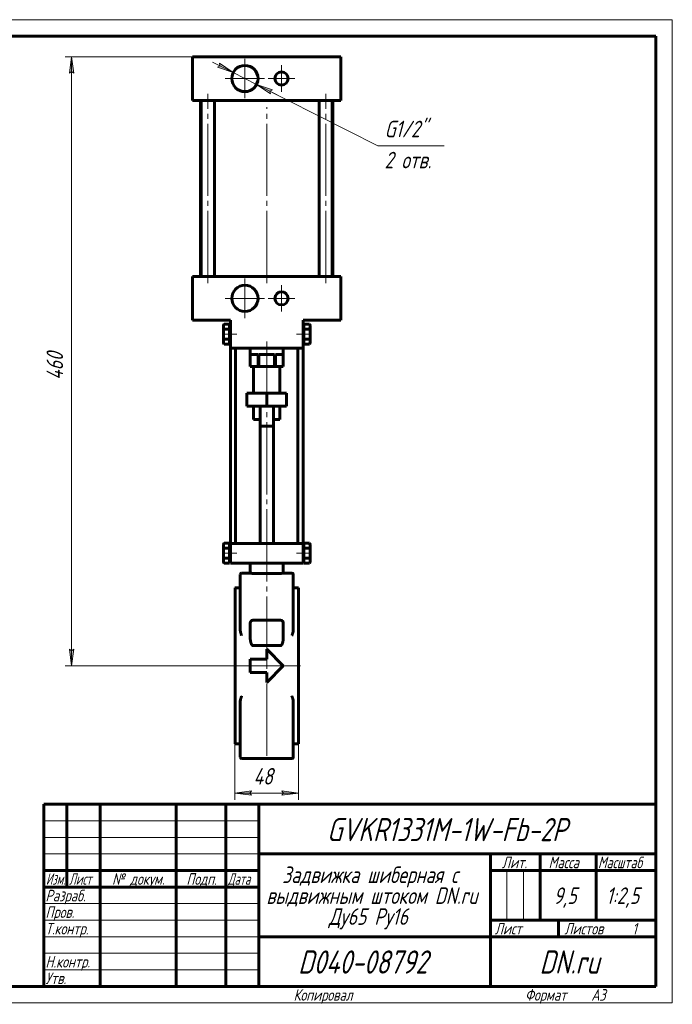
# Model space of a CAD drawing. Header units: millimetres. Extents: x 0 to 420, y 0 to 297.
# Tile 2 of 2: x 223 to 420, y 0 to 297. Entities that reach past the tile are written whole.
import ezdxf

# ---------------------------------------------------------------- set-up
doc = ezdxf.new("R2010")
doc.units = ezdxf.units.MM
for name, pattern in [('K5LT-1', [0]), ('K5LT_AXLED', [26.330873, 21.830873, -1.5, 1.5, -1.5]), ('K5LT_BASIC', [0]), ('K5LT_THIN', [0])]:
    doc.linetypes.add(name, pattern=pattern)
doc.layers.add('Системный слой', color=7, linetype='Continuous')
doc.layers.add('Системный слой (1)', color=251, linetype='Continuous', true_color=0x6c6c6c)
doc.styles.add('KDIMTEXTSTYLE', font='txt', dxfattribs={"width": 0.96, "oblique": 15, "height": 5})
doc.styles.add('KTEXTSTYLE', font='txt', dxfattribs={"width": 0.96, "height": 5})
doc.dimstyles.new('KDIMSTYLE (0.40)', dxfattribs={"dimtxt": 5, "dimasz": 1, "dimexe": 2, "dimexo": 0, "dimgap": 1, "dimtad": 1, "dimlfac": 2.5, "dimtxsty": 'KDIMTEXTSTYLE', "dimsah": 1, "dimcen": 0, "dimdle": 1, "dimadec": 0, "dimazin": 0, "dimtfac": 0.667, "dimtmove": 0, "dimatfit": 3, "dimfxl": 1, "dimtvp": 1, "dimtolj": 1, "dimtzin": 0, "dimarcsym": 0})

# ---------------------------------------------------------------- blocks, each defined once
blk = doc.blocks.new('D0')
at = {"layer": 'Системный слой (1)'}
for points in [[(176.87, 114.58), (181.14, 117.27), (176.32, 115.78), (177.05, 115.39)], [(113.89, 86.39), (118.71, 87.87), (117.98, 88.26), (118.16, 89.07)]]:
    blk.add_hatch(color=7, dxfattribs=at).paths.add_polyline_path(points)
at = {"layer": 'Системный слой (1)', "color": 7, "linetype": 'K5LT_THIN', "lineweight": 18, "true_color": 0xffffff}
for p, q in [((181.14, 117.27), (189.65, 121.17)), ((113.89, 86.39), (181.14, 117.27)), ((176.32, 115.78), (181.14, 117.27)), ((181.14, 117.27), (176.87, 114.58)), ((177.05, 115.39), (176.32, 115.78)), ((176.87, 114.58), (177.05, 115.39)), ((113.89, 86.39), (118.16, 89.07)), ((118.71, 87.87), (113.89, 86.39)), ((118.16, 89.07), (117.98, 88.26)), ((117.98, 88.26), (118.71, 87.87))]:
    blk.add_line(p, q, dxfattribs=at)
blk.add_wipeout([(191.65, 122.17), (191.65, 129.55), (204.32, 129.55), (204.32, 122.17)]).dxf.layer = 'Системный слой (1)'
blk.add_line((189.65, 121.17), (206.84, 121.17), dxfattribs=at)
at = {"layer": 'Системный слой (1)', "color": 7, "char_height": 5, "attachment_point": 1, "style": 'KTEXTSTYLE'}
for s, insert in [('\\fArial|b0|c204|p34;\\H5.0;\\W1.000;\\Q15;\\fGOST Type AU|b0|i0|c204|p34;\\Q15;\\W0.960;⌀', (191.65, 128.76)), ('\\fArial|b0|c204|p34;\\H5.0;\\W1.000;\\Q15;\\fGOST Type AU|b0|i0|c204|p34;\\Q15;\\W0.960;185', (194.95, 128.76))]:
    blk.add_mtext(s, dxfattribs=dict(at, insert=insert))
blk = doc.blocks.new('KDIMARROW_01')
at = {"layer": 'Системный слой'}
blk.add_hatch(color=0, dxfattribs=at).paths.add_polyline_path([(0, 0), (-5, 0.66), (-4.5, 0), (-5, -0.66)])
at = {"layer": 'Системный слой', "color": 0, "linetype": 'K5LT_THIN', "lineweight": 18}
for p, q in [((-4.5, 0), (-5, 0.66)), ((-5, 0.66), (0, 0)), ((0, 0), (-5, -0.66)), ((-5, -0.66), (-4.5, 0))]:
    blk.add_line(p, q, dxfattribs=at)
at = {"layer": 'Системный слой (1)', "color": 0, "linetype": 'K5LT_THIN', "lineweight": 18}
blk.add_line((147.52, 101.83), (147.12, 101.83), dxfattribs=at)
blk = doc.blocks.new('U12')
at = {"layer": 'Системный слой (1)', "color": 143, "linetype": 'K5LT_BASIC', "lineweight": 60, "true_color": 0x33acca}
for p, q in [((287.79, 125.43), (289.39, 125.43)), ((305.39, 125.43), (306.99, 125.43))]:
    blk.add_line(p, q, dxfattribs=at)
blk = doc.blocks.new('U13')
at = {"layer": 'Системный слой (1)', "color": 143, "linetype": 'K5LT_BASIC', "lineweight": 60, "true_color": 0x33acca}
for p, q in [((287.79, 78.23), (289.39, 78.23)), ((305.39, 78.23), (306.99, 78.23))]:
    blk.add_line(p, q, dxfattribs=at)
blk = doc.blocks.new('U14')
at = {"layer": 'Системный слой (1)', "color": 143, "linetype": 'K5LT_BASIC', "lineweight": 60, "true_color": 0x33acca}
for p, q in [((292.39, 129.86), (289.79, 129.86)), ((304.99, 129.86), (302.39, 129.86))]:
    blk.add_line(p, q, dxfattribs=at)
blk = doc.blocks.new('D5')
at = {"layer": 'Системный слой (1)'}
for points in [[(239.07, 280.83), (238.41, 285.83), (237.76, 280.83), (238.41, 281.33)], [(238.41, 101.83), (239.07, 106.83), (238.41, 106.33), (237.76, 106.83)]]:
    blk.add_hatch(color=7, dxfattribs=at).paths.add_polyline_path(points)
at = {"layer": 'Системный слой (1)', "color": 7, "linetype": 'K5LT_THIN', "lineweight": 18, "true_color": 0xffffff}
for p, q in [((281.96, 285.83), (236.41, 285.83)), ((237.76, 280.83), (238.41, 285.83)), ((238.41, 285.83), (239.07, 280.83)), ((238.41, 281.33), (237.76, 280.83)), ((239.07, 280.83), (238.41, 281.33)), ((238.41, 101.83), (237.76, 106.83)), ((237.76, 106.83), (238.41, 106.33)), ((238.41, 106.33), (239.07, 106.83)), ((239.07, 106.83), (238.41, 101.83)), ((287.79, 101.83), (236.41, 101.83))]:
    blk.add_line(p, q, dxfattribs=at)
blk.add_wipeout([(237.41, 188.15), (230.03, 188.15), (230.03, 199.04), (237.41, 199.04)]).dxf.layer = 'Системный слой (1)'
blk.add_line((238.41, 101.83), (238.41, 285.83), dxfattribs=at)
at = {"layer": 'Системный слой (1)', "color": 7, "insert": (230.83, 188.15), "char_height": 5, "attachment_point": 1, "rotation": 90, "style": 'KTEXTSTYLE'}
blk.add_mtext('\\fArial|b0|c204|p34;\\H5.0;\\W1.000;\\Q15;\\fGOST Type AU|b0|i0|c204|p34;\\Q15;\\W0.960;460', dxfattribs=at)
blk = doc.blocks.new('D6')
at = {"layer": 'Системный слой (1)', "color": 7, "linetype": 'K5LT_THIN', "lineweight": 18, "true_color": 0xffffff}
for p, q in [((287.79, 78.23), (287.79, 61.37)), ((306.99, 78.23), (306.99, 61.37))]:
    blk.add_line(p, q, dxfattribs=at)
blk.add_wipeout([(293.38, 64.37), (293.38, 71.75), (301.09, 71.75), (301.09, 64.37)]).dxf.layer = 'Системный слой (1)'
at = {"layer": 'Системный слой (1)'}
for points in [[(292.29, 63.37), (292.79, 64.02), (287.79, 63.37), (292.79, 62.71)], [(301.99, 62.71), (306.99, 63.37), (301.99, 64.02), (302.49, 63.37)]]:
    blk.add_hatch(color=7, dxfattribs=at).paths.add_polyline_path(points)
at = {"layer": 'Системный слой (1)', "color": 7, "linetype": 'K5LT_THIN', "lineweight": 18, "true_color": 0xffffff}
for p, q in [((287.79, 63.37), (292.79, 64.02)), ((292.79, 62.71), (287.79, 63.37)), ((287.79, 63.37), (306.99, 63.37)), ((292.79, 64.02), (292.29, 63.37)), ((292.29, 63.37), (292.79, 62.71)), ((302.49, 63.37), (301.99, 64.02)), ((301.99, 64.02), (306.99, 63.37)), ((306.99, 63.37), (301.99, 62.71)), ((301.99, 62.71), (302.49, 63.37))]:
    blk.add_line(p, q, dxfattribs=at)
at = {"layer": 'Системный слой (1)', "color": 7, "insert": (293.38, 70.95), "char_height": 5, "attachment_point": 1, "style": 'KTEXTSTYLE'}
blk.add_mtext('\\fArial|b0|c204|p34;\\H5.0;\\W1.000;\\Q15;\\fGOST Type AU|b0|i0|c204|p34;\\Q15;\\W0.960;48', dxfattribs=at)
blk = doc.blocks.new('D7')
at = {"layer": 'Системный слой (1)'}
for points in [[(287.26, 281.01), (283.1, 283.86), (283.25, 283.04), (282.5, 282.68)], [(298.34, 275.41), (299.09, 275.77), (294.33, 277.44), (298.49, 274.59)]]:
    blk.add_hatch(color=7, dxfattribs=at).paths.add_polyline_path(points)
at = {"layer": 'Системный слой (1)', "color": 7, "linetype": 'K5LT_THIN', "lineweight": 18, "true_color": 0xffffff}
for p, q in [((287.26, 281.01), (281.01, 284.17)), ((283.25, 283.04), (282.5, 282.68)), ((282.5, 282.68), (287.26, 281.01)), ((287.26, 281.01), (283.1, 283.86)), ((283.1, 283.86), (283.25, 283.04)), ((287.26, 281.01), (294.33, 277.44)), ((294.33, 277.44), (298.49, 274.59)), ((299.09, 275.77), (294.33, 277.44)), ((294.33, 277.44), (300.58, 274.28)), ((294.33, 277.44), (331, 258.89)), ((298.34, 275.41), (299.09, 275.77)), ((298.49, 274.59), (298.34, 275.41))]:
    blk.add_line(p, q, dxfattribs=at)
blk.add_wipeout([(333, 250.51), (333, 267.27), (348.37, 267.27), (348.37, 250.51)]).dxf.layer = 'Системный слой (1)'
blk.add_line((331, 258.89), (351.01, 258.89), dxfattribs=at)
at = {"layer": 'Системный слой (1)', "color": 7, "char_height": 5, "attachment_point": 1, "style": 'KTEXTSTYLE'}
for s, insert in [('\\fArial|b0|c204|p34;\\H5.0;\\W1.000;\\Q15;\\fGOST Type AU|b0|i0|c204|p34;\\Q15;\\W0.960;G1/2"', (333, 266.48)), ('\\fArial|b0|c204|p34;\\H5.0;\\W1.000;\\Q15;\\fGOST Type AU|b0|i0|c204|p34;\\Q15;\\W0.960;2 отв.', (333, 257.1))]:
    blk.add_mtext(s, dxfattribs=dict(at, insert=insert))
blk = doc.blocks.new('U15')
at = {"layer": 'Системный слой (1)', "color": 30, "linetype": 'K5LT_AXLED', "lineweight": 18, "true_color": 0xff8000}
for q in [(290.79, 218.79), (284.83, 212.83), (296.75, 212.83), (290.79, 206.87)]:
    blk.add_line((290.79, 212.83), q, dxfattribs=at)
blk = doc.blocks.new('U16')
at = {"layer": 'Системный слой (1)', "color": 30, "linetype": 'K5LT_AXLED', "lineweight": 18, "true_color": 0xff8000}
for q in [(290.79, 285.19), (284.83, 279.23), (296.75, 279.23), (290.79, 273.27)]:
    blk.add_line((290.79, 279.23), q, dxfattribs=at)
blk = doc.blocks.new('U17')
at = {"layer": 'Системный слой (1)', "color": 30, "linetype": 'K5LT_AXLED', "lineweight": 18, "true_color": 0xff8000}
for q in [(301.86, 216.83), (297.86, 212.83), (305.86, 212.83), (301.86, 208.83)]:
    blk.add_line((301.86, 212.83), q, dxfattribs=at)
blk = doc.blocks.new('U18')
at = {"layer": 'Системный слой (1)', "color": 30, "linetype": 'K5LT_AXLED', "lineweight": 18, "true_color": 0xff8000}
for q in [(301.86, 283.23), (297.86, 279.23), (305.86, 279.23), (301.86, 275.23)]:
    blk.add_line((301.86, 279.23), q, dxfattribs=at)
blk = doc.blocks.new('U19')
at = {"color": 7, "linetype": 'K5LT_THIN', "lineweight": 18, "true_color": 0xffffff}
for p, q in [((0, 297), (420, 297)), ((420, 297), (420, 0)), ((230, 55), (295, 55)), ((230, 50), (295, 50)), ((230, 45), (295, 45)), ((369.96, 25), (369.96, 40)), ((374.98, 25), (374.98, 40)), ((230, 30), (295, 30)), ((230, 25), (295, 25)), ((230, 20), (295, 20)), ((230, 15), (295, 15)), ((230, 10), (295, 10)), ((420, 0), (0, 0))]:
    blk.add_line(p, q, dxfattribs=at)
at = {"color": 143, "linetype": 'K5LT_BASIC', "lineweight": 60, "true_color": 0x33acca}
for p, q in [((20, 292), (415, 292)), ((415, 292), (415, 5)), ((230, 60), (415, 60)), ((230, 5), (230, 60)), ((237, 35), (237, 60)), ((247, 5), (247, 60)), ((270, 5), (270, 60)), ((285, 5), (285, 60)), ((295, 5), (295, 60)), ((295, 45), (415, 45)), ((365, 5), (365, 45)), ((380, 25), (380, 45)), ((397, 25), (397, 45)), ((230, 40), (295, 40)), ((365, 40), (380, 40)), ((380, 40), (415, 40)), ((230, 35), (295, 35)), ((365, 25), (415, 25)), ((385.57, 20), (385.57, 25)), ((295, 20), (365, 20)), ((365, 20), (415, 20)), ((415, 5), (20, 5))]:
    blk.add_line(p, q, dxfattribs=at)
at = {"color": 7, "attachment_point": 1, "style": 'KTEXTSTYLE'}
for s, insert, char_height in [('\\fArial|b0|c204|p34;\\H5.0;\\W1.000;\\Q15;\\fGOST Type AU|b0|i0|c204|p34;\\Q15;\\W0.960;\\H7.00;GVKR1331M-1W-Fb-2P', (315.57, 55.86), 7), ('\\fArial|b0|c204|p34;\\H5.0;\\W1.000;\\Q15;\\fGOST Type AU|b0|i0|c204|p34;\\Q15;\\W0.960;Задвижка шиберная с', (302.04, 41.21), 5), ('\\fArial|b0|c204|p34;\\H5.0;\\W1.000;\\Q15;\\fGOST Type AU|b0|i0|c204|p34;\\Q15;\\W0.960;\\H3.50;Лит.', (368.47, 44.18), 3.5), ('\\fArial|b0|c204|p34;\\H5.0;\\W1.000;\\Q15;\\fGOST Type AU|b0|i0|c204|p34;\\Q15;\\W0.960;\\H3.50;Масса', (382.58, 44.18), 3.5), ('\\fArial|b0|c204|p34;\\H5.0;\\W1.000;\\Q15;\\fGOST Type AU|b0|i0|c204|p34;\\Q15;\\W0.926;\\H3.50;Масштаб', (397.52, 44.18), 3.5), ('\\fArial|b0|c204|p34;\\H5.0;\\W1.000;\\Q15;\\fGOST Type AU|b0|i0|c204|p34;\\Q15;\\W0.786;\\H3.50;Изм.', (230.62, 39.18), 3.5), ('\\fArial|b0|c204|p34;\\H5.0;\\W1.000;\\Q15;\\fGOST Type AU|b0|i0|c204|p34;\\Q15;\\W0.800;\\H3.50;Лист', (237.61, 39.18), 3.5), ('\\fArial|b0|c204|p34;\\H5.0;\\W1.000;\\Q15;\\fGOST Type AU|b0|i0|c204|p34;\\Q15;\\W0.960;\\H3.50;№ докум.', (250.63, 39.18), 3.5), ('\\fArial|b0|c204|p34;\\H5.0;\\W1.000;\\Q15;\\fGOST Type AU|b0|i0|c204|p34;\\Q15;\\W0.960;\\H3.50;Подп.', (273.1, 39.18), 3.5), ('\\fArial|b0|c204|p34;\\H5.0;\\W1.000;\\Q15;\\fGOST Type AU|b0|i0|c204|p34;\\Q15;\\W0.800;\\H3.50;Дата', (285.61, 39.18), 3.5), ('\\fArial|b0|c204|p34;\\H5.0;\\W1.000;\\Q15;\\fGOST Type AU|b0|i0|c204|p34;\\Q15;\\W0.960;\\H3.50;Разраб.', (230.5, 34.18), 3.5), ('\\fArial|b0|c204|p34;\\H5.0;\\W1.000;\\Q15;\\fGOST Type AU|b0|i0|c204|p34;\\Q15;\\W0.960;выдвижным штоком DN.ru', (297.27, 34.9), 5), ('\\fArial|b0|c204|p34;\\H5.0;\\W1.000;\\Q15;\\fGOST Type AU|b0|i0|c204|p34;\\Q15;\\W0.960;9,5', (384.08, 34.9), 5), ('\\fArial|b0|c204|p34;\\H5.0;\\W1.000;\\Q15;\\fGOST Type AU|b0|i0|c204|p34;\\Q15;\\W0.960;{\\c16737820;1:2,5}', (400, 34.9), 5), ('\\fArial|b0|c204|p34;\\H5.0;\\W1.000;\\Q15;\\fGOST Type AU|b0|i0|c204|p34;\\Q15;\\W0.960;\\H3.50;Пров.', (230.5, 29.18), 3.5), ('\\fArial|b0|c204|p34;\\H5.0;\\W1.000;\\Q15;\\fGOST Type AU|b0|i0|c204|p34;\\Q15;\\W0.960;Ду65 Ру16', (316.13, 28.59), 5), ('\\fArial|b0|c204|p34;\\H5.0;\\W1.000;\\Q15;\\fGOST Type AU|b0|i0|c204|p34;\\Q15;\\W0.960;\\H3.50;Т.контр.', (230.5, 24.18), 3.5), ('\\fArial|b0|c204|p34;\\H5.0;\\W1.000;\\Q15;\\fGOST Type AU|b0|i0|c204|p34;\\Q15;\\W0.960;\\H3.50;Лист', (366.32, 24.18), 3.5), ('\\fArial|b0|c204|p34;\\H5.0;\\W1.000;\\Q15;\\fGOST Type AU|b0|i0|c204|p34;\\Q15;\\W0.960;\\H3.50;Листов', (387.36, 24.18), 3.5), ('\\fArial|b0|c204|p34;\\H5.0;\\W1.000;\\Q15;\\fGOST Type AU|b0|i0|c204|p34;\\Q15;\\W0.960;\\H3.50;1', (407.91, 24.18), 3.5), ('\\fArial|b0|c204|p34;\\H5.0;\\W1.000;\\Q15;\\fGOST Type AU|b0|i0|c204|p34;\\Q15;\\W0.960;\\H7.00;D040-08792', (306.87, 15.86), 7), ('\\fArial|b0|c204|p34;\\H5.0;\\W1.000;\\Q15;\\fGOST Type AU|b0|i0|c204|p34;\\Q15;\\W0.960;\\H7.00;DN.ru', (379.84, 15.86), 7), ('\\fArial|b0|c204|p34;\\H5.0;\\W1.000;\\Q15;\\fGOST Type AU|b0|i0|c204|p34;\\Q15;\\W0.960;\\H3.50;Н.контр.', (230.5, 14.18), 3.5), ('\\fArial|b0|c204|p34;\\H5.0;\\W1.000;\\Q15;\\fGOST Type AU|b0|i0|c204|p34;\\Q15;\\W0.960;\\H3.50;Утв.', (230.5, 9.18), 3.5), ('\\fArial|b0|c204|p34;\\H5.0;\\W1.000;\\Q15;\\fGOST Type AU|b0|i0|c204|p34;\\Q15;\\W0.960;\\H3.50;Копировал', (305.5, 4.18), 3.5), ('\\fArial|b0|c204|p34;\\H5.0;\\W1.000;\\Q15;\\fGOST Type AU|b0|i0|c204|p34;\\Q15;\\W0.960;\\H3.50;Формат', (375.5, 4.18), 3.5), ('\\fArial|b0|c204|p34;\\H5.0;\\W1.000;\\Q15;\\fGOST Type AU|b0|i0|c204|p34;\\Q15;\\W0.960;\\H3.50;A3', (395.5, 4.18), 3.5)]:
    blk.add_mtext(s, dxfattribs=dict(at, insert=insert, char_height=char_height))

msp = doc.modelspace()

# ---------------------------------------------------------------- linework, layer by layer
at = {"layer": 'Системный слой (1)', "color": 143, "linetype": 'K5LT_BASIC', "lineweight": 60, "true_color": 0x33acca}
for p, q in [((274.9947, 285.826), (278.9947, 285.826)), ((274.9947, 272.626), (274.9947, 285.826)), ((278.9947, 285.826), (315.7947, 285.826)), ((315.7947, 285.826), (319.7947, 285.826)), ((319.7947, 272.626), (319.7947, 285.826)), ((278.9947, 272.626), (274.9947, 272.626)), ((277.3947, 219.426), (277.3947, 272.626)), ((277.5756, 219.426), (277.5756, 272.626)), ((278.9947, 272.626), (315.7947, 272.626)), ((281.5756, 219.426), (281.5756, 272.626)), ((313.2138, 219.426), (313.2138, 272.626)), ((319.7947, 272.626), (315.7947, 272.626)), ((317.2138, 219.426), (317.2138, 272.626)), ((317.3947, 219.426), (317.3947, 272.626)), ((274.9947, 206.226), (274.9947, 219.426)), ((274.9947, 219.426), (278.9947, 219.426)), ((278.9947, 219.426), (315.7947, 219.426)), ((315.7947, 219.426), (319.7947, 219.426)), ((319.7947, 206.226), (319.7947, 219.426)), ((278.9947, 206.226), (274.9947, 206.226)), ((278.9947, 206.226), (286.3947, 206.226)), ((286.3947, 197.826), (286.3947, 206.226)), ((308.3947, 197.826), (308.3947, 206.226)), ((308.3947, 206.226), (315.7947, 206.226)), ((319.7947, 206.226), (315.7947, 206.226)), ((284.5069, 205.0282), (284.2747, 204.626)), ((284.2747, 204.626), (284.2747, 204.2776)), ((284.2747, 204.2776), (284.2747, 202.026)), ((286.1547, 205.0282), (284.5069, 205.0282)), ((286.1547, 203.5271), (284.5069, 203.5271)), ((286.1547, 205.0282), (286.1547, 204.2776)), ((286.3947, 204.626), (286.1547, 204.626)), ((286.1547, 204.2776), (286.1547, 203.5271)), ((286.1547, 203.5271), (286.1547, 202.026)), ((308.3947, 204.626), (308.6347, 204.626)), ((308.6347, 205.0282), (308.6347, 204.2776)), ((308.6347, 205.0282), (310.2825, 205.0282)), ((308.6347, 204.2776), (308.6347, 203.5271)), ((308.6347, 203.5271), (308.6347, 202.026)), ((308.6347, 203.5271), (310.2825, 203.5271)), ((310.2825, 205.0282), (310.5147, 204.626)), ((310.5147, 204.626), (310.5147, 204.2776)), ((310.5147, 204.2776), (310.5147, 202.026)), ((284.2747, 202.026), (284.2747, 199.7743)), ((284.2747, 199.7743), (284.2747, 199.426)), ((284.5069, 199.0237), (284.2747, 199.426)), ((286.1547, 200.5249), (284.5069, 200.5249)), ((286.1547, 202.026), (286.1547, 200.5249)), ((286.1547, 200.5249), (286.1547, 199.7743)), ((286.1547, 199.7743), (286.1547, 199.0237)), ((286.3947, 199.426), (286.1547, 199.426)), ((308.3947, 199.426), (308.6347, 199.426)), ((308.6347, 202.026), (308.6347, 200.5249)), ((308.6347, 200.5249), (310.2825, 200.5249)), ((308.6347, 200.5249), (308.6347, 199.7743)), ((308.6347, 199.7743), (308.6347, 199.0237)), ((310.2825, 199.0237), (310.5147, 199.426)), ((310.5147, 202.026), (310.5147, 199.7743)), ((310.5147, 199.7743), (310.5147, 199.426)), ((286.1547, 199.0237), (284.5069, 199.0237)), ((286.3947, 138.826), (286.3947, 197.826)), ((287.9947, 197.826), (286.3947, 197.826)), ((287.9947, 138.826), (287.9947, 197.826)), ((287.9947, 197.826), (306.7947, 197.826)), ((292.3947, 192.226), (292.3947, 197.826)), ((302.3947, 192.226), (302.3947, 197.826)), ((306.7947, 138.826), (306.7947, 197.826)), ((306.7947, 197.826), (308.3947, 197.826)), ((308.3947, 138.826), (308.3947, 197.826)), ((308.6347, 199.0237), (310.2825, 199.0237)), ((292.3968, 192.226), (292.3968, 195.826)), ((292.3968, 195.826), (294.7716, 195.826)), ((294.7716, 192.226), (294.7716, 195.826)), ((295.0198, 195.826), (297.3947, 195.826)), ((295.0198, 192.226), (295.0198, 195.826)), ((297.3947, 195.826), (299.7696, 195.826)), ((299.7696, 192.226), (299.7696, 195.826)), ((300.0178, 195.826), (302.3926, 195.826)), ((300.0178, 192.226), (300.0178, 195.826)), ((302.3926, 192.226), (302.3926, 195.826)), ((292.3947, 192.226), (292.3968, 192.226)), ((292.3968, 192.226), (294.7716, 192.226)), ((293.3947, 184.226), (293.3947, 192.226)), ((294.7716, 192.226), (295.0198, 192.226)), ((295.0198, 192.226), (299.7696, 192.226)), ((299.7696, 192.226), (300.0178, 192.226)), ((300.0178, 192.226), (302.3926, 192.226)), ((301.3947, 184.226), (301.3947, 192.226)), ((302.3926, 192.226), (302.3947, 192.226)), ((291.3947, 180.226), (291.3947, 184.226)), ((291.3947, 184.226), (297.3947, 184.226)), ((297.3947, 180.226), (297.3947, 184.226)), ((297.3947, 184.226), (303.3947, 184.226)), ((303.3947, 180.226), (303.3947, 184.226)), ((291.3947, 180.226), (297.3947, 180.226)), ((293.3947, 176.226), (293.3947, 180.226)), ((295.3947, 174.226), (295.3947, 180.226)), ((297.3947, 180.226), (303.3947, 180.226)), ((299.3947, 174.226), (299.3947, 180.226)), ((301.3947, 176.226), (301.3947, 180.226)), ((293.3947, 176.226), (295.3947, 176.226)), ((299.3947, 176.226), (301.3947, 176.226)), ((295.3947, 138.826), (295.3947, 174.226)), ((299.3947, 174.226), (295.3947, 174.226)), ((299.3947, 138.826), (299.3947, 174.226)), ((284.5069, 138.8282), (284.2747, 138.426)), ((284.2747, 138.426), (284.2747, 138.0776)), ((284.2747, 138.0776), (284.2747, 135.826)), ((286.1547, 138.8282), (284.5069, 138.8282)), ((286.1547, 137.3271), (284.5069, 137.3271)), ((286.1547, 138.8282), (286.1547, 138.0776)), ((286.3947, 138.426), (286.1547, 138.426)), ((286.1547, 138.0776), (286.1547, 137.3271)), ((286.1547, 137.3271), (286.1547, 135.826)), ((286.3947, 132.826), (286.3947, 138.826)), ((287.9947, 138.826), (286.3947, 138.826)), ((287.9947, 138.826), (306.7947, 138.826)), ((306.7947, 138.826), (308.3947, 138.826)), ((308.3947, 132.826), (308.3947, 138.826)), ((308.3947, 138.426), (308.6347, 138.426)), ((308.6347, 138.8282), (310.2825, 138.8282)), ((308.6347, 138.8282), (308.6347, 138.0776)), ((308.6347, 138.0776), (308.6347, 137.3271)), ((308.6347, 137.3271), (308.6347, 135.826)), ((308.6347, 137.3271), (310.2825, 137.3271)), ((310.2825, 138.8282), (310.5147, 138.426)), ((310.5147, 138.426), (310.5147, 138.0776)), ((310.5147, 138.0776), (310.5147, 135.826)), ((284.2747, 135.826), (284.2747, 133.5743)), ((286.1547, 134.3249), (284.5069, 134.3249)), ((286.1547, 135.826), (286.1547, 134.3249)), ((286.1547, 134.3249), (286.1547, 133.5743)), ((308.6347, 135.826), (308.6347, 134.3249)), ((308.6347, 134.3249), (308.6347, 133.5743)), ((308.6347, 134.3249), (310.2825, 134.3249)), ((310.5147, 135.826), (310.5147, 133.5743)), ((284.2747, 133.5743), (284.2747, 133.226)), ((284.5069, 132.8237), (284.2747, 133.226)), ((286.1547, 132.8237), (284.5069, 132.8237)), ((286.1547, 133.5743), (286.1547, 132.8237)), ((286.3947, 133.226), (286.1547, 133.226)), ((286.3947, 132.826), (308.3947, 132.826)), ((292.3947, 132.826), (292.3947, 129.8532)), ((302.3947, 132.826), (302.3947, 129.8532)), ((308.3947, 133.226), (308.6347, 133.226)), ((308.6347, 133.5743), (308.6347, 132.8237)), ((308.6347, 132.8237), (310.2825, 132.8237)), ((310.2825, 132.8237), (310.5147, 133.226)), ((310.5147, 133.5743), (310.5147, 133.226)), ((289.3947, 127.7061), (289.3947, 129.4634)), ((289.3947, 119.2208), (289.3947, 129.4634)), ((301.5947, 129.757), (293.1947, 129.757)), ((305.3947, 119.2208), (305.3947, 129.4634)), ((305.3947, 129.0067), (305.3947, 129.4634)), ((287.7947, 125.426), (287.7947, 78.226)), ((289.3947, 125.426), (289.3947, 127.7061)), ((306.9947, 125.426), (306.9947, 78.226)), ((289.3947, 115.6609), (289.3947, 119.2208)), ((305.3947, 115.6609), (305.3947, 119.2208)), ((289.3947, 112.5327), (289.3947, 115.6609)), ((292.3947, 114.6051), (292.3947, 110.3676)), ((293.1947, 115.575), (301.5947, 115.575)), ((302.3947, 114.6051), (302.3947, 110.3676)), ((305.3947, 112.5327), (305.3947, 115.6609)), ((293.1947, 107.9186), (301.5947, 107.9186)), ((297.3947, 106.826), (297.3947, 103.826)), ((297.3947, 106.826), (302.3947, 101.826)), ((292.3947, 103.826), (292.3947, 99.826)), ((292.3947, 103.826), (297.3947, 103.826)), ((302.3947, 101.826), (297.3947, 96.826)), ((292.3947, 99.826), (297.3947, 99.826)), ((297.3947, 99.826), (297.3947, 96.826)), ((289.3947, 87.991), (289.3947, 91.1193)), ((305.3947, 87.991), (305.3947, 91.1193)), ((289.3947, 84.4311), (289.3947, 87.991)), ((305.3947, 84.4311), (305.3947, 87.991)), ((289.3947, 74.1885), (289.3947, 84.4311)), ((305.3947, 74.1885), (305.3947, 84.4311)), ((289.3947, 75.9459), (289.3947, 78.226)), ((289.3947, 74.1885), (289.3947, 75.9459)), ((305.3947, 74.1885), (305.3947, 74.6452)), ((304.9947, 73.7885), (289.7947, 73.7885))]:
    msp.add_line(p, q, dxfattribs=at)
at = {"layer": 'Системный слой (1)', "color": 30, "linetype": 'K5LT_AXLED', "lineweight": 18, "true_color": 0xff8000}
for p, q in [((297.3947, 217.426), (297.3947, 270.626)), ((297.3947, 74.6169), (297.3947, 199.826)), ((310.6347, 202.026), (306.3947, 202.026)), ((310.6347, 135.826), (306.3947, 135.826)), ((285.7947, 101.826), (308.9947, 101.826)), ((285.7947, 101.826), (308.9947, 101.826))]:
    msp.add_line(p, q, dxfattribs=at)
at = {"layer": 'Системный слой (1)', "color": 143, "linetype": 'K5LT_BASIC', "lineweight": 60, "true_color": 0x33acca}
for centre, radius in [((290.7947, 279.226), 3.96), ((301.8576, 279.226), 2), ((290.7947, 212.826), 3.96), ((301.8576, 212.826), 2)]:
    msp.add_circle(centre, radius, dxfattribs=at)
for centre, radius, start, end in [((289.7947, 129.4634), 0.4, 90, 180), ((304.9947, 129.4634), 0.4, 0, 90), ((304.9947, 129.4634), 0.4, 0, 90), ((293.1947, 114.775), 0.8, 90, 131.073503), ((301.5947, 114.775), 0.8, 48.926497, 90), ((289.7947, 74.1885), 0.4, 180, 270), ((304.9947, 74.1885), 0.4, 270, 0), ((304.9947, 74.1885), 0.4, 291.034711, 0)]:
    msp.add_arc(centre, radius, start, end, dxfattribs=at)
for points, knots in [([(284.5069, 205.0282), (284.476, 204.9747), (284.4301, 204.8883), (284.3762, 204.7666), (284.3409, 204.6713), (284.3118, 204.5732), (284.2888, 204.4682), (284.2768, 204.367), (284.2747, 204.3016), (284.2747, 204.2776)], [0, 0, 0, 0, 2.19292398, 3.51825832, 4.90426476, 6.00979902, 7.4227334, 9.05858362, 10, 10, 10, 10]), ([(284.2747, 204.2776), (284.2747, 204.2316), (284.2802, 204.1427), (284.3043, 204.0073), (284.3384, 203.8898), (284.3996, 203.7275), (284.4574, 203.6128), (284.5069, 203.5271)], [0, 0, 0, 0, 1.44740223, 2.79972062, 4.28007379, 5.18836903, 8, 8, 8, 8]), ([(310.2825, 205.0282), (310.3134, 204.9747), (310.3593, 204.8883), (310.4133, 204.7666), (310.4485, 204.6713), (310.4776, 204.5732), (310.5006, 204.4682), (310.5126, 204.367), (310.5147, 204.3016), (310.5147, 204.2776)], [0, 0, 0, 0, 2.19292398, 3.51825832, 4.90426476, 6.00979902, 7.4227334, 9.05858362, 10, 10, 10, 10]), ([(310.5147, 204.2776), (310.5147, 204.2316), (310.5092, 204.1427), (310.4851, 204.0073), (310.451, 203.8898), (310.3898, 203.7275), (310.332, 203.6128), (310.2825, 203.5271)], [0, 0, 0, 0, 1.44740223, 2.79972062, 4.28007379, 5.18836903, 8, 8, 8, 8]), ([(284.5069, 200.5249), (284.476, 200.4713), (284.4301, 200.3849), (284.3762, 200.2633), (284.3409, 200.168), (284.3118, 200.0698), (284.2888, 199.9649), (284.2768, 199.8637), (284.2747, 199.7982), (284.2747, 199.7743)], [0, 0, 0, 0, 2.19292398, 3.51825832, 4.90426476, 6.00979902, 7.4227334, 9.05858362, 10, 10, 10, 10]), ([(284.2747, 199.7743), (284.2747, 199.7283), (284.2802, 199.6394), (284.3043, 199.504), (284.3384, 199.3864), (284.3996, 199.2241), (284.4574, 199.1095), (284.5069, 199.0237)], [0, 0, 0, 0, 1.44740223, 2.79972062, 4.28007379, 5.18836903, 8, 8, 8, 8]), ([(310.2825, 200.5249), (310.3134, 200.4713), (310.3593, 200.3849), (310.4133, 200.2633), (310.4485, 200.168), (310.4776, 200.0698), (310.5006, 199.9649), (310.5126, 199.8637), (310.5147, 199.7982), (310.5147, 199.7743)], [0, 0, 0, 0, 2.19292398, 3.51825832, 4.90426476, 6.00979902, 7.4227334, 9.05858362, 10, 10, 10, 10]), ([(310.5147, 199.7743), (310.5147, 199.7283), (310.5092, 199.6394), (310.4851, 199.504), (310.451, 199.3864), (310.3898, 199.2241), (310.332, 199.1095), (310.2825, 199.0237)], [0, 0, 0, 0, 1.44740223, 2.79972062, 4.28007379, 5.18836903, 8, 8, 8, 8]), ([(284.5069, 138.8282), (284.476, 138.7747), (284.4301, 138.6883), (284.3762, 138.5666), (284.3409, 138.4713), (284.3118, 138.3732), (284.2888, 138.2682), (284.2768, 138.167), (284.2747, 138.1016), (284.2747, 138.0776)], [0, 0, 0, 0, 2.19292398, 3.51825832, 4.90426476, 6.00979902, 7.4227334, 9.05858362, 10, 10, 10, 10]), ([(284.2747, 138.0776), (284.2747, 138.0316), (284.2802, 137.9427), (284.3043, 137.8073), (284.3384, 137.6898), (284.3996, 137.5275), (284.4574, 137.4128), (284.5069, 137.3271)], [0, 0, 0, 0, 1.44740223, 2.79972062, 4.28007379, 5.18836903, 8, 8, 8, 8]), ([(310.2825, 138.8282), (310.3134, 138.7747), (310.3593, 138.6883), (310.4133, 138.5666), (310.4485, 138.4713), (310.4776, 138.3732), (310.5006, 138.2682), (310.5126, 138.167), (310.5147, 138.1016), (310.5147, 138.0776)], [0, 0, 0, 0, 2.19292398, 3.51825832, 4.90426476, 6.00979902, 7.4227334, 9.05858362, 10, 10, 10, 10]), ([(310.5147, 138.0776), (310.5147, 138.0316), (310.5092, 137.9427), (310.4851, 137.8073), (310.451, 137.6898), (310.3898, 137.5275), (310.332, 137.4128), (310.2825, 137.3271)], [0, 0, 0, 0, 1.44740223, 2.79972062, 4.28007379, 5.18836903, 8, 8, 8, 8]), ([(284.5069, 134.3249), (284.476, 134.2713), (284.4301, 134.1849), (284.3762, 134.0633), (284.3409, 133.968), (284.3118, 133.8698), (284.2888, 133.7649), (284.2768, 133.6637), (284.2747, 133.5982), (284.2747, 133.5743)], [0, 0, 0, 0, 2.19292398, 3.51825832, 4.90426476, 6.00979902, 7.4227334, 9.05858362, 10, 10, 10, 10]), ([(310.2825, 134.3249), (310.3134, 134.2713), (310.3593, 134.1849), (310.4133, 134.0633), (310.4485, 133.968), (310.4776, 133.8698), (310.5006, 133.7649), (310.5126, 133.6637), (310.5147, 133.5982), (310.5147, 133.5743)], [0, 0, 0, 0, 2.19292398, 3.51825832, 4.90426476, 6.00979902, 7.4227334, 9.05858362, 10, 10, 10, 10]), ([(284.2747, 133.5743), (284.2747, 133.5283), (284.2802, 133.4394), (284.3043, 133.304), (284.3384, 133.1864), (284.3996, 133.0241), (284.4574, 132.9095), (284.5069, 132.8237)], [0, 0, 0, 0, 1.44740223, 2.79972062, 4.28007379, 5.18836903, 8, 8, 8, 8]), ([(310.5147, 133.5743), (310.5147, 133.5283), (310.5092, 133.4394), (310.4851, 133.304), (310.451, 133.1864), (310.3898, 133.0241), (310.332, 132.9095), (310.2825, 132.8237)], [0, 0, 0, 0, 1.44740223, 2.79972062, 4.28007379, 5.18836903, 8, 8, 8, 8]), ([(292.3947, 129.8532), (292.3947, 129.8505), (292.4011, 129.8456), (292.4237, 129.8372), (292.4517, 129.8291), (292.4922, 129.8196), (292.5445, 129.8093), (292.6079, 129.7986), (292.6802, 129.7884), (292.7594, 129.7791), (292.843, 129.7712), (292.9252, 129.7652), (293.0181, 129.7602), (293.1072, 129.7575), (293.1709, 129.757), (293.1947, 129.757)], [0, 0, 0, 0, 1.77389385, 2.76673992, 3.90043502, 5.10426087, 6.37682004, 7.64811888, 8.91639384, 10.18286096, 11.40097325, 12.57243152, 13.57485758, 15.09144572, 16, 16, 16, 16]), ([(302.3947, 129.8532), (302.3947, 129.8505), (302.3884, 129.8456), (302.3657, 129.8372), (302.3377, 129.8291), (302.2972, 129.8196), (302.2449, 129.8093), (302.1815, 129.7986), (302.1092, 129.7884), (302.03, 129.7791), (301.9464, 129.7712), (301.8642, 129.7652), (301.7713, 129.7602), (301.6822, 129.7575), (301.6186, 129.757), (301.5947, 129.757)], [0, 0, 0, 0, 1.77389385, 2.76673992, 3.90043502, 5.10426087, 6.37682004, 7.64811888, 8.91639384, 10.18286096, 11.40097325, 12.57243152, 13.57485758, 15.09144572, 16, 16, 16, 16]), ([(292.3947, 114.6051), (292.3947, 114.6913), (292.4016, 114.8099), (292.4298, 114.9608), (292.4537, 115.0442), (292.4942, 115.1498), (292.5457, 115.2442), (292.6164, 115.3292), (292.6545, 115.3653), (292.6691, 115.3781)], [0, 0, 0, 0, 2.92119559, 4.06230595, 5.43466919, 6.04932942, 8.17319266, 9.33377624, 10, 10, 10, 10]), ([(302.3947, 114.6051), (302.3947, 114.6913), (302.3878, 114.8099), (302.3596, 114.9608), (302.3358, 115.0442), (302.2952, 115.1498), (302.2437, 115.2442), (302.173, 115.3292), (302.1349, 115.3653), (302.1203, 115.3781)], [0, 0, 0, 0, 2.92119559, 4.06230595, 5.43466919, 6.04932942, 8.17319266, 9.33377624, 10, 10, 10, 10]), ([(289.3947, 112.5327), (289.3947, 112.4841), (289.3981, 112.4116), (289.4077, 112.3156), (289.4204, 112.2208), (289.441, 112.105), (289.4714, 111.9695), (289.5104, 111.8212), (289.5569, 111.6661), (289.621, 111.4718), (289.6997, 111.2511), (289.7626, 111.0821), (289.7947, 110.9955)], [0, 0, 0, 0, 1.20331457, 1.80418783, 2.40064316, 3.57847737, 4.72041027, 5.82383465, 7.34268818, 8.66664053, 10.78613892, 13, 13, 13, 13]), ([(293.1947, 107.9186), (293.1776, 107.9186), (293.1448, 107.9226), (293.1054, 107.9364), (293.072, 107.9533), (293.0472, 107.9692), (293.024, 107.9869), (293.0044, 108.0035), (292.9781, 108.0286), (292.9461, 108.0638), (292.9081, 108.1127), (292.8745, 108.1626), (292.8468, 108.2086), (292.8192, 108.2578), (292.7917, 108.3116), (292.7562, 108.3873), (292.7253, 108.4607), (292.6916, 108.5483), (292.6589, 108.6409), (292.6261, 108.744), (292.5964, 108.8469), (292.5663, 108.9601), (292.5307, 109.11), (292.4925, 109.2989), (292.4585, 109.5048), (292.4343, 109.6905), (292.413, 109.9), (292.3984, 110.1197), (292.3947, 110.2913), (292.3947, 110.3676)], [0, 0, 0, 0, 0.54341575, 1.04990314, 1.33024478, 1.74306354, 1.99661492, 2.27276362, 2.57466669, 3.17398573, 3.81996895, 4.59474364, 5.14397419, 5.57967686, 6.44821507, 7.13207953, 8.33662273, 9.07571781, 10.23771937, 11.59368305, 12.66834037, 13.80170008, 15.49848645, 17.81643864, 20.25796635, 22.51850849, 24.13664731, 27.38892088, 30, 30, 30, 30]), ([(302.3947, 110.3676), (302.3947, 110.272), (302.3897, 110.0837), (302.3686, 109.8049), (302.3369, 109.5415), (302.3027, 109.3323), (302.2718, 109.1744), (302.2474, 109.0624), (302.2222, 108.9576), (302.1963, 108.8588), (302.1702, 108.7675), (302.144, 108.6827), (302.1182, 108.6058), (302.0925, 108.5344), (302.0671, 108.4687), (302.0419, 108.4081), (302.0178, 108.354), (301.9944, 108.3053), (301.9724, 108.2624), (301.9513, 108.2239), (301.9317, 108.1903), (301.9074, 108.1512), (301.8785, 108.109), (301.8448, 108.0658), (301.8145, 108.032), (301.7807, 107.999), (301.7436, 107.9691), (301.7036, 107.9454), (301.6692, 107.9308), (301.6341, 107.9212), (301.6091, 107.9186), (301.5947, 107.9186)], [0, 0, 0, 0, 3.58256795, 6.95354067, 10.11411159, 13.05796088, 14.48758041, 15.84181322, 17.13688478, 18.32821631, 19.47691438, 20.51324663, 21.48035097, 22.35274508, 23.19919854, 23.96208827, 24.66692366, 25.28013374, 25.85995323, 26.36203729, 26.81993167, 27.22309792, 27.97293508, 28.60026848, 29.12588901, 29.55214215, 30.23863582, 30.76344447, 31.14512455, 31.51289854, 32, 32, 32, 32]), ([(305.3947, 112.5327), (305.3947, 112.4841), (305.3914, 112.4116), (305.3817, 112.3156), (305.369, 112.2208), (305.3484, 112.105), (305.318, 111.9695), (305.279, 111.8212), (305.2325, 111.6661), (305.1684, 111.4718), (305.0897, 111.2511), (305.0268, 111.0821), (304.9947, 110.9955)], [0, 0, 0, 0, 1.20331457, 1.80418783, 2.40064316, 3.57847737, 4.72041027, 5.82383465, 7.34268818, 8.66664053, 10.78613892, 13, 13, 13, 13]), ([(289.7947, 92.6564), (289.7783, 92.6122), (289.7484, 92.5318), (289.7001, 92.4007), (289.6482, 92.2569), (289.5949, 92.1021), (289.5446, 91.9456), (289.5061, 91.8141), (289.4691, 91.673), (289.4379, 91.5335), (289.4123, 91.3809), (289.398, 91.2449), (289.3947, 91.1596), (289.3947, 91.1193)], [0, 0, 0, 0, 1.21929898, 2.21643071, 3.61773321, 5.18996476, 6.48480753, 7.92032853, 8.79143942, 10.33518081, 11.70573005, 12.91493854, 14, 14, 14, 14]), ([(304.9947, 92.6564), (305.0111, 92.6122), (305.041, 92.5318), (305.0893, 92.4007), (305.1412, 92.2569), (305.1945, 92.1021), (305.2448, 91.9456), (305.2833, 91.8141), (305.3203, 91.673), (305.3516, 91.5335), (305.3771, 91.3809), (305.3914, 91.2449), (305.3947, 91.1596), (305.3947, 91.1193)], [0, 0, 0, 0, 1.21929898, 2.21643071, 3.61773321, 5.18996476, 6.48480753, 7.92032853, 8.79143942, 10.33518081, 11.70573005, 12.91493854, 14, 14, 14, 14])]:
    msp.add_open_spline(points, degree=3, knots=knots, dxfattribs=at)
at = {"layer": 'Системный слой (1)', "color": 7, "linetype": 'K5LT-1'}
for points, knots in [([(284.5069, 203.5271), (284.4977, 203.4953), (284.4744, 203.4125), (284.4323, 203.2525), (284.3807, 203.0296), (284.3373, 202.7962), (284.3071, 202.5788), (284.2916, 202.4256), (284.2829, 202.3029), (284.2782, 202.2105), (284.2753, 202.1181), (284.2747, 202.0566), (284.2747, 202.026)], [0, 0, 0, 0, 1.43286195, 3.72544107, 7.16430976, 11.33828068, 14.00371051, 16.66914034, 18.00185526, 19.33457017, 20.66728509, 22, 22, 22, 22]), ([(310.2825, 203.5271), (310.2917, 203.4953), (310.315, 203.4125), (310.3571, 203.2525), (310.4087, 203.0296), (310.4521, 202.7962), (310.4823, 202.5788), (310.4978, 202.4256), (310.5065, 202.3029), (310.5112, 202.2105), (310.5141, 202.1181), (310.5147, 202.0566), (310.5147, 202.026)], [0, 0, 0, 0, 1.43286195, 3.72544107, 7.16430976, 11.33828068, 14.00371051, 16.66914034, 18.00185526, 19.33457017, 20.66728509, 22, 22, 22, 22]), ([(284.2747, 202.026), (284.2747, 201.9841), (284.2759, 201.9002), (284.2812, 201.774), (284.2899, 201.6484), (284.305, 201.4914), (284.33, 201.3036), (284.3742, 201.0527), (284.4329, 200.7928), (284.4833, 200.6068), (284.5069, 200.5249)], [0, 0, 0, 0, 1.81846407, 3.63692813, 5.4553922, 7.27385627, 10.46569137, 13.65752648, 18.30421618, 22, 22, 22, 22]), ([(310.5147, 202.026), (310.5147, 201.9841), (310.5135, 201.9002), (310.5083, 201.774), (310.4995, 201.6484), (310.4844, 201.4914), (310.4594, 201.3036), (310.4152, 201.0527), (310.3566, 200.7928), (310.3061, 200.6068), (310.2825, 200.5249)], [0, 0, 0, 0, 1.81846407, 3.63692813, 5.4553922, 7.27385627, 10.46569137, 13.65752648, 18.30421618, 22, 22, 22, 22]), ([(284.5069, 137.3271), (284.4977, 137.2953), (284.4744, 137.2125), (284.4323, 137.0525), (284.3807, 136.8296), (284.3373, 136.5962), (284.3071, 136.3788), (284.2916, 136.2256), (284.2829, 136.1029), (284.2782, 136.0105), (284.2753, 135.9181), (284.2747, 135.8566), (284.2747, 135.826)], [0, 0, 0, 0, 1.43286195, 3.72544107, 7.16430976, 11.33828068, 14.00371051, 16.66914034, 18.00185526, 19.33457017, 20.66728509, 22, 22, 22, 22]), ([(310.2825, 137.3271), (310.2917, 137.2953), (310.315, 137.2125), (310.3571, 137.0525), (310.4087, 136.8296), (310.4521, 136.5962), (310.4823, 136.3788), (310.4978, 136.2256), (310.5065, 136.1029), (310.5112, 136.0105), (310.5141, 135.9181), (310.5147, 135.8566), (310.5147, 135.826)], [0, 0, 0, 0, 1.43286195, 3.72544107, 7.16430976, 11.33828068, 14.00371051, 16.66914034, 18.00185526, 19.33457017, 20.66728509, 22, 22, 22, 22]), ([(284.2747, 135.826), (284.2747, 135.7841), (284.2759, 135.7002), (284.2812, 135.574), (284.2899, 135.4484), (284.305, 135.2914), (284.33, 135.1036), (284.3742, 134.8527), (284.4329, 134.5928), (284.4833, 134.4068), (284.5069, 134.3249)], [0, 0, 0, 0, 1.81846407, 3.63692813, 5.4553922, 7.27385627, 10.46569137, 13.65752648, 18.30421618, 22, 22, 22, 22]), ([(310.5147, 135.826), (310.5147, 135.7841), (310.5135, 135.7002), (310.5083, 135.574), (310.4995, 135.4484), (310.4844, 135.2914), (310.4594, 135.1036), (310.4152, 134.8527), (310.3566, 134.5928), (310.3061, 134.4068), (310.2825, 134.3249)], [0, 0, 0, 0, 1.81846407, 3.63692813, 5.4553922, 7.27385627, 10.46569137, 13.65752648, 18.30421618, 22, 22, 22, 22])]:
    msp.add_open_spline(points, degree=3, knots=knots, dxfattribs=at)

# ---------------------------------------------------------------- block references
at = {"layer": 'Системный слой (1)'}
for name in ['U17', 'U14', 'U12', 'U13']:
    msp.add_blockref(name, (0, 0), dxfattribs=at)

# ---------------------------------------------------------------- dimensions: what is measured, and where the dimension line sits
at = {"layer": 'Системный слой (1)', "color": 7}
dim = msp.add_diameter_dim_2p(p1=(63.4543, 63.2256), p2=(231.5764, 140.4263), dimstyle='KDIMSTYLE (0.40)', override={"dimtih": 1, "dimtoh": 1, "dimpost": '\\fGOST Type AU|b0|c204|p34;\\H5.0;\\W0.960;\\Q15;<>', "dimblk1": 'KDIMARROW_01', "dimblk2": 'KDIMARROW_01', "dimclrt": 7, "dimtol": 1, "dimtp": 0, "dimtm": 0, "dimtdec": 5, "dimtmove": 1, "dimatfit": 2, "dimtolj": 1}, dxfattribs=at)
dim.commit()
dim.dimension.update_dxf_attribs({"geometry": 'D0', "text_midpoint": (191.6476, 121.1728), "dimtype": 163})

# ---------------------------------------------------------------- next in the draw order: dimensions: what is measured, and where the dimension line sits
dim = msp.add_linear_dim(base=(238.4146, 101.826), p1=(281.9595, 285.826), p2=(287.7947, 101.826), angle=90, dimstyle='KDIMSTYLE (0.40)', override={"dimexo": 0, "dimpost": '\\fGOST Type AU|b0|c204|p34;\\H5.0;\\W0.960;\\Q15;<>', "dimblk1": 'KDIMARROW_01', "dimblk2": 'KDIMARROW_01', "dimse1": 0, "dimse2": 0, "dimclrt": 7, "dimtol": 1, "dimtp": 0, "dimtm": 0, "dimtdec": 5, "dimtolj": 1}, dxfattribs=at)
dim.commit()
dim.dimension.update_dxf_attribs({"geometry": 'D5', "text_midpoint": (238.4146, 193.826), "dimtype": 160})
dim = msp.add_linear_dim(base=(287.7947, 63.3654), p1=(306.9947, 78.226), p2=(287.7947, 78.226), dimstyle='KDIMSTYLE (0.40)', override={"dimexo": 0, "dimpost": '\\fGOST Type AU|b0|c204|p34;\\H5.0;\\W0.960;\\Q15;<>', "dimblk1": 'KDIMARROW_01', "dimblk2": 'KDIMARROW_01', "dimse1": 0, "dimse2": 0, "dimclrt": 7, "dimtol": 1, "dimtp": 0, "dimtm": 0, "dimtdec": 5, "dimtolj": 1}, dxfattribs=at)
dim.commit()
dim.dimension.update_dxf_attribs({"geometry": 'D6', "text_midpoint": (297.3947, 63.3654), "dimtype": 160})

# ---------------------------------------------------------------- next in the draw order: linework, layer by layer
at = {"layer": 'Системный слой (1)', "color": 30, "linetype": 'K5LT_AXLED', "lineweight": 18, "true_color": 0xff8000}
for p, q in [((288.3947, 202.026), (284.1547, 202.026)), ((288.3947, 135.826), (284.1547, 135.826))]:
    msp.add_line(p, q, dxfattribs=at)

# ---------------------------------------------------------------- next in the draw order: block references
at = {"layer": 'Системный слой (1)'}
msp.add_blockref('U15', (0, 0), dxfattribs=at)

# ---------------------------------------------------------------- next in the draw order: dimensions: what is measured, and where the dimension line sits
at = {"layer": 'Системный слой (1)', "color": 7}
dim = msp.add_diameter_dim_2p(p1=(281.9602, 283.6938), p2=(299.6292, 274.7582), text='\\fGOST Type AU|b0|c204|p34;\\H5.0;\\W0.960;\\Q15;\\fGOST Type AU|b0|c204|p34;\\H5.0;\\W0.960;\\Q15;\\fGOST Type AU|b0|i0|c204|p34;\\Q15;G1/2"\\X\\fGOST Type AU|b0|c204|p34;\\H5.0;\\W0.960;\\Q15;\\fGOST Type AU|b0|i0|c204|p34;\\Q15;2 отв.', dimstyle='KDIMSTYLE (0.40)', override={"dimtih": 1, "dimtoh": 1, "dimblk1": 'KDIMARROW_01', "dimblk2": 'KDIMARROW_01', "dimclrt": 7, "dimtmove": 1, "dimatfit": 2, "dimtolj": 1}, dxfattribs=at)
dim.commit()
dim.dimension.update_dxf_attribs({"geometry": 'D7', "text_midpoint": (333.0029, 258.8918)})

# ---------------------------------------------------------------- next in the draw order: linework, layer by layer
at = {"layer": 'Системный слой (1)', "color": 30, "linetype": 'K5LT_AXLED', "lineweight": 18, "true_color": 0xff8000}
for p, q in [((279.5756, 217.426), (279.5756, 274.626)), ((315.2138, 217.426), (315.2138, 274.626))]:
    msp.add_line(p, q, dxfattribs=at)

# ---------------------------------------------------------------- next in the draw order: block references
msp.add_blockref('U19', (0, 0))
at = {"layer": 'Системный слой (1)'}
for name in ['U16', 'U18']:
    msp.add_blockref(name, (0, 0), dxfattribs=at)

doc.saveas('drawing.dxf')
